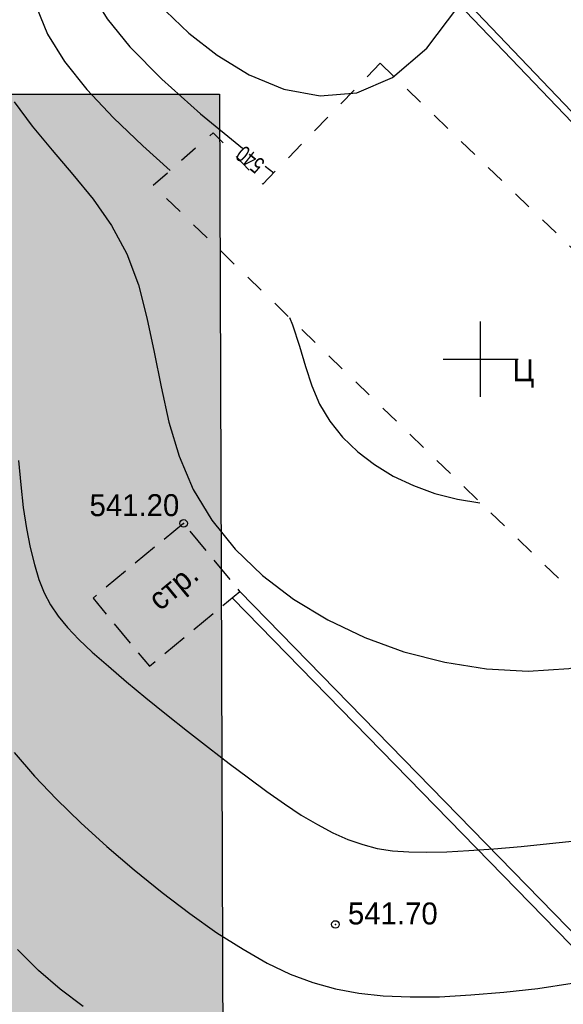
# Model space of a CAD drawing. Extents: x 10527 to 38813, y 13847 to 37526.
# Tile 179 of 256: x 35285 to 35306, y 36412 to 36452. Entities that reach past the tile are written whole.
import ezdxf

# ---------------------------------------------------------------- set-up
doc = ezdxf.new("R2010")
doc.units = 0
doc.header["$LTSCALE"] = 0.5
doc.header["$MEASUREMENT"] = 0
doc.header["$PDMODE"] = 32
doc.header["$PDSIZE"] = 0.3
for name, pattern in [('CONTI', [0]), ('Д_ТРОТ_ТРУБА', [3, 1.5, -1.5]), ('ДОРОГИ_СТРОЯЩ', [9, 8, -1]), ('ЗД_СТР_РАЗВ', [3, 2, -1])]:
    doc.linetypes.add(name, pattern=pattern)
for name, color, linetype in [('(004) Точки рельефа', 7, 'Continuous'), ('(007) Здания', 7, 'Continuous'), ('(025) Дорога', 7, 'Continuous'), ('(040) Ограда', 7, 'Continuous'), ('GORIZDEFAULT', 32, 'CONTI'), ('PI_TTDEFAULT', 5, 'CONTI'), ('SETKR', 2, 'CONTI'), ('SIT_L0', 250, 'CONTI')]:
    doc.layers.add(name, color=color, linetype=linetype)
doc.layers.add('(032) Горизонтали утолщенные', color=32, linetype='Continuous', lineweight=30)
doc.layers.add('.', color=7, linetype='Continuous', lineweight=15)
doc.styles.add('BM-431', font='txt')
doc.styles.add('D-431', font='txt')
doc.styles.add('P-131', font='txt')
doc.styles.add('SHRFT', font='TXT', dxfattribs={"width": 0.875})
doc.styles.get("Standard").update_dxf_attribs({"font": 'times.ttf'})
doc.linetypes.add('ОГРАДА_ГЛИН', pattern='A,4,["|",Standard,S=0.8,R=0,X=0,Y=-0.8],0.5,["|",Standard,S=0.8,R=0,X=0,Y=-0.8],3.5', length=8)

# ---------------------------------------------------------------- blocks, each defined once
blk = doc.blocks.new('BL_333')
at = {"color": 0}
for p, q in [((0, -1.5), (0, 1.5)), ((-1.5, 0), (1.5, 0))]:
    blk.add_line(p, q, dxfattribs=at)
blk = doc.blocks.new('gergrgrre')
at = {"layer": '(007) Здания', "linetype": 'ЗД_СТР_РАЗВ', "flags": 128}
blk.add_lwpolyline([(360138.159, 4200543.454), (360134.551, 4200540.474), (360136.794, 4200537.757), (360140.403, 4200540.738)], close=True, dxfattribs=at)
at = {"layer": '(025) Дорога', "linetype": 'Д_ТРОТ_ТРУБА', "flags": 128}
blk.add_lwpolyline([(360145.999, 4200561.788), (360141.313, 4200556.972), (360139.34, 4200559.023), (360136.946, 4200556.919), (360159.781, 4200534.797), (360166.748, 4200541.774), (360145.999, 4200561.788)], dxfattribs=at)
at = {"layer": '(032) Горизонтали утолщенные', "color": 32}
for points in [[(360145.69, 4200586.87, 540), (360144.83, 4200586.4, 540), (360143.92, 4200585.65, 540), (360142.94, 4200584.59, 540), (360141.91, 4200583.27, 540), (360140.85, 4200581.77, 540), (360139.8, 4200580.17, 540), (360138.79, 4200578.53, 540), (360137.86, 4200576.94, 540), (360137.02, 4200575.47, 540), (360136.32, 4200574.17, 540), (360135.73, 4200573.03, 540), (360135.25, 4200572.03, 540), (360134.87, 4200571.13, 540), (360134.56, 4200570.31, 540), (360134.31, 4200569.53, 540), (360134.11, 4200568.78, 540), (360133.96, 4200568.01, 540), (360133.88, 4200567.22, 540), (360133.92, 4200566.4, 540), (360134.11, 4200565.52, 540), (360134.49, 4200564.58, 540), (360135.11, 4200563.56, 540), (360136.01, 4200562.45, 540)], [(360136.01, 4200562.45, 540), (360137.29, 4200561.15, 540), (360138.83, 4200559.78, 540), (360140.51, 4200558.4, 540)], [(360141.41, 4200557.69, 540), (360141.753, 4200557.424, 540)], [(360131.41, 4200534.32, 542), (360132.21, 4200533.38, 542), (360133.09, 4200532.46, 542), (360134.06, 4200531.52, 542), (360135.1, 4200530.57, 542), (360136.19, 4200529.64, 542), (360137.3, 4200528.74, 542), (360138.41, 4200527.9, 542), (360139.49, 4200527.14, 542), (360140.53, 4200526.48, 542), (360141.49, 4200525.93, 542), (360142.41, 4200525.49, 542), (360143.31, 4200525.15, 542), (360144.21, 4200524.9, 542), (360145.14, 4200524.73, 542), (360146.12, 4200524.62, 542), (360147.19, 4200524.58, 542), (360148.36, 4200524.59, 542), (360149.61, 4200524.66, 542), (360150.92, 4200524.77, 542), (360152.28, 4200524.92, 542), (360153.65, 4200525.13, 542), (360155.02, 4200525.39, 542), (360156.35, 4200525.69, 542)]]:
    blk.add_polyline3d(points, dxfattribs=at)
at = {"layer": '(040) Ограда', "linetype": 'ОГРАДА_ГЛИН', "flags": 128}
blk.add_lwpolyline([(360140.403, 4200540.738), (360188.33, 4200491.65), (360223.715, 4200455.409), (360264.851, 4200409.871)], dxfattribs=at)
at = {"layer": '(040) Ограда', "flags": 128}
blk.add_lwpolyline([(360140.116, 4200540.458), (360188.044, 4200491.371), (360223.423, 4200455.135), (360264.554, 4200409.603)], dxfattribs=at)
at = {"linetype": 'Continuous', "elevation": 1.643}
blk.add_lwpolyline([(359968.105, 4200751.148), (360144.875, 4200568.598), (360208.905, 4200501.768), (360248.135, 4200449.088), (360280.365, 4200400.868), (360329.345, 4200345.008), (360410.625, 4200285.188), (360473.125, 4200218.998), (360491.256, 4200199.541)], dxfattribs=at)
at = {"layer": 'GORIZDEFAULT', "color": 32}
for points in [[(360134.16, 4200524.2, 542.5), (360133.24, 4200524.89, 542.5), (360132.37, 4200525.64, 542.5), (360131.54, 4200526.47, 542.5)], [(360131.58, 4200545.96, 541.5), (360131.67, 4200544.99, 541.5), (360131.77, 4200544.09, 541.5), (360131.9, 4200543.25, 541.5), (360132.04, 4200542.49, 541.5), (360132.21, 4200541.81, 541.5), (360132.39, 4200541.22, 541.5), (360132.6, 4200540.69, 541.5), (360132.85, 4200540.21, 541.5), (360133.16, 4200539.75, 541.5), (360133.53, 4200539.3, 541.5), (360133.98, 4200538.83, 541.5), (360134.52, 4200538.32, 541.5), (360135.16, 4200537.76, 541.5), (360135.88, 4200537.14, 541.5), (360136.66, 4200536.5, 541.5), (360137.48, 4200535.84, 541.5), (360138.32, 4200535.17, 541.5), (360139.15, 4200534.52, 541.5), (360139.97, 4200533.89, 541.5), (360140.75, 4200533.31, 541.5), (360141.48, 4200532.77, 541.5), (360142.18, 4200532.28, 541.5), (360142.85, 4200531.83, 541.5), (360143.5, 4200531.45, 541.5), (360144.11, 4200531.12, 541.5), (360144.71, 4200530.85, 541.5), (360145.3, 4200530.65, 541.5), (360145.88, 4200530.5, 541.5), (360146.49, 4200530.41, 541.5), (360147.14, 4200530.36, 541.5), (360147.86, 4200530.35, 541.5), (360148.65, 4200530.37, 541.5), (360149.53, 4200530.42, 541.5), (360150.53, 4200530.49, 541.5), (360151.61, 4200530.58, 541.5), (360152.75, 4200530.69, 541.5), (360153.9, 4200530.81, 541.5)], [(360131.4, 4200560.25, 541), (360132.12, 4200559.28, 541), (360132.92, 4200558.33, 541), (360133.74, 4200557.36, 541), (360134.55, 4200556.37, 541), (360135.28, 4200555.32, 541), (360135.89, 4200554.19, 541), (360136.36, 4200552.96, 541), (360136.7, 4200551.65, 541), (360136.99, 4200550.28, 541), (360137.26, 4200548.89, 541), (360137.57, 4200547.49, 541), (360137.98, 4200546.13, 541), (360138.54, 4200544.81, 541), (360139.29, 4200543.58, 541), (360140.22, 4200542.43, 541), (360141.31, 4200541.38, 541), (360142.54, 4200540.43, 541), (360143.91, 4200539.61, 541), (360145.38, 4200538.91, 541), (360146.94, 4200538.34, 541)], [(360132.3, 4200564.03, 540.5), (360132.74, 4200562.95, 540.5), (360133.41, 4200561.86, 540.5), (360134.3, 4200560.74, 540.5), (360135.36, 4200559.62, 540.5), (360136.54, 4200558.5, 540.5), (360137.619, 4200557.51, 540.5)], [(360146.49, 4200561.22, 539.5), (360147.85, 4200562.39, 539.5), (360149.09, 4200564.02, 539.5)], [(360137.45, 4200563.87, 539.5), (360138.37, 4200562.99, 539.5), (360139.5, 4200562.11, 539.5), (360140.77, 4200561.33, 539.5), (360142.16, 4200560.76, 539.5), (360143.6, 4200560.49, 539.5), (360145.06, 4200560.61, 539.5), (360146.49, 4200561.22, 539.5)], [(360142.378, 4200551.657, 540.5), (360142.5, 4200551.36, 540.5), (360142.78, 4200550.51, 540.5), (360143.02, 4200549.7, 540.5), (360143.27, 4200548.93, 540.5), (360143.58, 4200548.2, 540.5), (360143.99, 4200547.52, 540.5), (360144.5, 4200546.89, 540.5), (360145.1, 4200546.31, 540.5), (360145.77, 4200545.8, 540.5), (360146.52, 4200545.34, 540.5), (360147.33, 4200544.96, 540.5), (360148.18, 4200544.65, 540.5)], [(360148.18, 4200544.65, 540.5), (360149.08, 4200544.42, 540.5), (360149.974, 4200544.273, 540.5)], [(360146.94, 4200538.34, 541), (360148.57, 4200537.92, 541), (360150.24, 4200537.66, 541), (360151.9, 4200537.57, 541), (360153.52, 4200537.67, 541), (360155.05, 4200537.97, 541), (360156.101, 4200538.362, 541)]]:
    blk.add_polyline3d(points, dxfattribs=at)
at = {"layer": 'PI_TTDEFAULT', "color": 5}
for p in [(360138.159, 4200543.454), (360144.21, 4200527.47, 541.7)]:
    blk.add_point(p, dxfattribs=at)
at = {"layer": 'SETKR', "color": 92}
blk.add_blockref('BL_333', (360150, 4200550), dxfattribs=at)
at = {"layer": '(004) Точки рельефа', "style": 'D-431'}
for s, p in [('541.20', (360134.409, 4200543.742, -541.2)), ('541.70', (360144.71, 4200527.47))]:
    blk.add_text(s, height=0.875, dxfattribs=at).set_placement(p)
at = {"layer": '(007) Здания', "style": 'P-131'}
blk.add_text('стр.', height=0.88, rotation=39.5553, dxfattribs=at).set_placement((360137.213, 4200539.936))
at = {"layer": '(025) Дорога', "linetype": 'ДОРОГИ_СТРОЯЩ', "style": 'BM-431'}
blk.add_text('Ц', height=0.875, dxfattribs=at).set_placement((360151.276, 4200549.118, -555.023))
at = {"layer": '(032) Горизонтали утолщенные', "color": 32, "style": 'SHRFT', "width": 0.75}
blk.add_text('540', height=0.6562, rotation=141.6927, dxfattribs=at).set_placement((360141.445, 4200557.867, 540))
blk = doc.blocks.new('ееееее')
at = {"layer": 'SIT_L0', "color": 250}
blk.add_line((-352.04, 714.7), (-288.38, 647.62), dxfattribs=at)

msp = doc.modelspace()

# ---------------------------------------------------------------- hatches: boundary and pattern name
at = {"layer": '.', "ltscale": 0.149071}
h = msp.add_hatch(color=256, dxfattribs=at)
h.dxf.hatch_style = 1
h.set_gradient(color1=(255, 255, 255), tint=1)
h.paths.add_polyline_path([(35043.297, 36082.013), (36343.297, 36082.013), (36343.297, 37217.013), (35043.297, 37217.013)])
h.paths.add_polyline_path([(35058.297, 37202.013), (36328.297, 37202.013), (36328.297, 36097.013), (35058.297, 36097.013)], flags=16)
h = msp.add_hatch(color=256, dxfattribs=at)
h.dxf.hatch_style = 1
h.set_gradient(color1=(255, 255, 255), tint=1)
h.paths.add_polyline_path([(35089.732, 36448.674), (35292.641, 36448.674), (35293.224, 36284.815), (35090.314, 36284.815)])

# ---------------------------------------------------------------- linework, layer by layer
at = {"color": 7, "ltscale": 0.149071, "true_color": 0xffffff}
msp.add_lwpolyline([(35089.732, 36448.674), (35292.641, 36448.674), (35293.224, 36284.815), (35090.314, 36284.815)], close=True, dxfattribs=at)

# ---------------------------------------------------------------- block references
at = {"linetype": 'Continuous'}
msp.add_blockref('gergrgrre', (-324846.944, -4164111.878), dxfattribs=at)
at = {"color": 0, "rotation": 0.1683458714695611}
msp.add_blockref('ееееее', (35652.513, 35743.025), dxfattribs=at)

doc.saveas('drawing.dxf')
